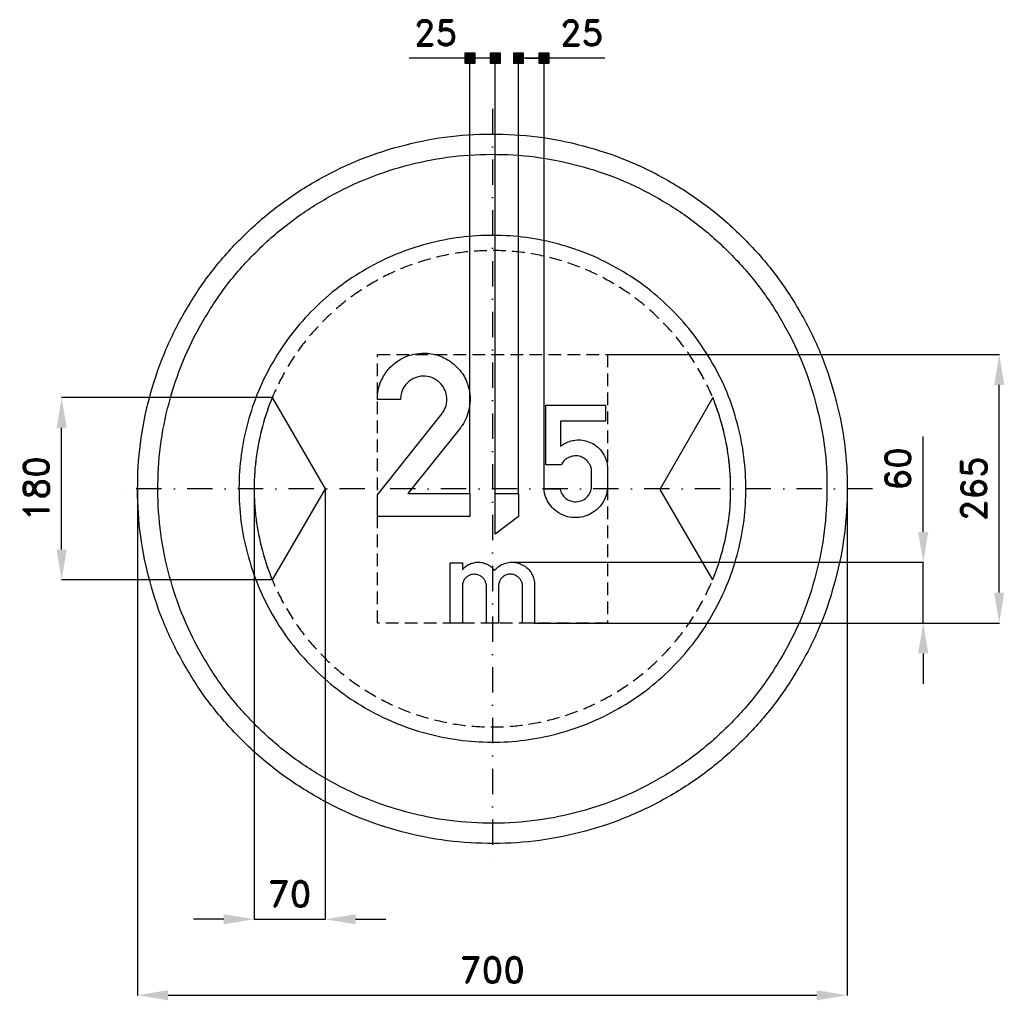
# Model space of a CAD drawing. Header units: millimetres. Extents: x -466 to 505, y -505 to 463.
import ezdxf

# ---------------------------------------------------------------- set-up
doc = ezdxf.new("R2010")
doc.units = ezdxf.units.MM
doc.header["$LTSCALE"] = 5
doc.linetypes.add('ČERCHOVANÁX2', pattern=[2, 1, -0.5, 0, -0.5])
doc.linetypes.add('ČÁRKOVANÁX2', pattern=[1.5, 1, -0.5])
doc.layers.add('Kóty', color=2, linetype='Continuous')
doc.layers.add('Značka', color=7, linetype='Continuous')
doc.styles.get("Standard").update_dxf_attribs({"font": 'romand.shx', "height": 25})
doc.dimstyles.get("Standard").update_dxf_attribs({"dimtxt": 25, "dimasz": 30, "dimexe": 0.18, "dimexo": 0.0625, "dimgap": 12.5, "dimtad": 1, "dimdec": 0, "dimzin": 0, "dimdsep": 46, "dimtxsty": 'Standard', "dimcen": 0.09, "dimadec": 0, "dimazin": 0, "dimtfac": 1, "dimtdec": 0, "dimtofl": 0, "dimtmove": 0, "dimatfit": 3, "dimfxl": 1, "dimtolj": 1, "dimtzin": 0, "dimarcsym": 0})

# ---------------------------------------------------------------- blocks, each defined once
blk = doc.blocks.new('*D2')
at = {"layer": 'Defpoints', "color": 0, "transparency": 16777216}
for p in [(-350.03, 0), (349.99, -2.29), (349.99, -499.82)]:
    blk.add_point(p, dxfattribs=at)
at = {"layer": 'Kóty', "color": 0, "lineweight": -2, "transparency": 16777216}
for p, q in [((-350.03, -0.06), (-350.03, -500)), ((349.99, -2.35), (349.99, -500)), ((-320.03, -499.82), (319.99, -499.82))]:
    blk.add_line(p, q, dxfattribs=at)
at = {"layer": 'Kóty', "color": 0, "transparency": 16777216}
for points in [[(-320.03, -494.82), (-320.03, -504.82), (-350.03, -499.82)], [(319.99, -494.82), (319.99, -504.82), (349.99, -499.82)]]:
    blk.add_solid(points, dxfattribs=at)
at = {"layer": 'Kóty', "color": 0, "transparency": 16777216, "insert": (-0.02, -474.82), "char_height": 25, "attachment_point": 5}
blk.add_mtext('\\A1;700', dxfattribs=at)
blk = doc.blocks.new('*D3')
at = {"layer": 'Defpoints', "color": 0, "transparency": 16777216}
for p in [(-424.97, 90), (-217.2, 90), (-217.2, -90)]:
    blk.add_point(p, dxfattribs=at)
at = {"layer": 'Kóty', "color": 0, "lineweight": -2, "transparency": 16777216}
for p, q in [((-217.26, 90), (-425.15, 90)), ((-424.97, -60), (-424.97, 60)), ((-217.26, -90), (-425.15, -90))]:
    blk.add_line(p, q, dxfattribs=at)
at = {"layer": 'Kóty', "color": 0, "transparency": 16777216}
for points in [[(-429.97, 60), (-419.97, 60), (-424.97, 90)], [(-429.97, -60), (-419.97, -60), (-424.97, -90)]]:
    blk.add_solid(points, dxfattribs=at)
at = {"layer": 'Kóty', "color": 0, "transparency": 16777216, "insert": (-449.97, 0), "char_height": 25, "attachment_point": 5, "rotation": 90}
blk.add_mtext('\\A1;180', dxfattribs=at)
blk = doc.blocks.new('*D4')
at = {"layer": 'Defpoints', "color": 0, "transparency": 16777216}
for p in [(-235.02, 0), (-165.02, 0), (-165.02, -424.82)]:
    blk.add_point(p, dxfattribs=at)
at = {"layer": 'Kóty', "color": 0, "lineweight": -2, "transparency": 16777216}
for p, q in [((-235.02, -0.06), (-235.02, -425)), ((-165.02, -0.06), (-165.02, -425)), ((-265.02, -424.82), (-295.02, -424.82)), ((-135.02, -424.82), (-105.02, -424.82))]:
    blk.add_line(p, q, dxfattribs=at)
at = {"layer": 'Kóty', "color": 0, "transparency": 16777216}
for points in [[(-265.02, -419.82), (-265.02, -429.82), (-235.02, -424.82)], [(-135.02, -419.82), (-135.02, -429.82), (-165.02, -424.82)]]:
    blk.add_solid(points, dxfattribs=at)
at = {"layer": 'Kóty', "color": 0, "transparency": 16777216, "insert": (-200.02, -399.82), "char_height": 25, "attachment_point": 5}
blk.add_mtext('\\A1;70', dxfattribs=at)
blk = doc.blocks.new('*D5')
at = {"layer": 'Defpoints', "color": 0, "transparency": 16777216}
for p in [(21.18, -72.56), (425, -72.56), (41.56, -132.49)]:
    blk.add_point(p, dxfattribs=at)
at = {"layer": 'Kóty', "color": 0, "lineweight": -2, "transparency": 16777216}
for p, q in [((425, -42.56), (425, 51.72)), ((21.25, -72.56), (425.18, -72.56)), ((41.63, -132.49), (425.18, -132.49)), ((425, -162.49), (425, -192.49))]:
    blk.add_line(p, q, dxfattribs=at)
at = {"layer": 'Kóty', "color": 0, "transparency": 16777216}
for points in [[(420, -42.56), (430, -42.56), (425, -72.56)], [(420, -162.49), (430, -162.49), (425, -132.49)]]:
    blk.add_solid(points, dxfattribs=at)
at = {"layer": 'Kóty', "color": 0, "transparency": 16777216, "insert": (400, 19.58), "char_height": 25, "attachment_point": 5, "rotation": 90}
blk.add_mtext('\\A1;60', dxfattribs=at)
blk = doc.blocks.new('*D6')
at = {"layer": 'Defpoints', "color": 0, "transparency": 16777216}
for p in [(113.5, 132.5), (500, 132.5), (113.5, -132.5)]:
    blk.add_point(p, dxfattribs=at)
at = {"layer": 'Kóty', "color": 0, "lineweight": -2, "transparency": 16777216}
for p, q in [((113.5625, 132.5), (500.18, 132.5)), ((500, -102.5), (500, 102.5)), ((113.5625, -132.5), (500.18, -132.5))]:
    blk.add_line(p, q, dxfattribs=at)
at = {"layer": 'Kóty', "color": 0, "transparency": 16777216}
for points in [[(495, 102.5), (505, 102.5), (500, 132.5)], [(495, -102.5), (505, -102.5), (500, -132.5)]]:
    blk.add_solid(points, dxfattribs=at)
at = {"layer": 'Kóty', "color": 0, "transparency": 16777216, "insert": (475, 0), "char_height": 25, "attachment_point": 5, "rotation": 90}
blk.add_mtext('\\A1;265', dxfattribs=at)

msp = doc.modelspace()

# ---------------------------------------------------------------- hatches: boundary and pattern name
at = {"layer": 'Kóty'}
h = msp.add_hatch(color=256, dxfattribs=at)
h.dxf.hatch_style = 1
h.paths.add_polyline_path([(-27.17, 419.95), (-17.17, 419.95), (-17.17, 429.95), (-27.17, 429.95)])
h = msp.add_hatch(color=256, dxfattribs=at)
h.dxf.hatch_style = 1
h.paths.add_polyline_path([(-2.17, 419.95), (7.83, 419.95), (7.83, 429.95), (-2.17, 429.95)])
h = msp.add_hatch(color=256, dxfattribs=at)
h.dxf.hatch_style = 1
h.paths.add_polyline_path([(20.77, 419.95), (30.77, 419.95), (30.77, 429.95), (20.77, 429.95)])
h = msp.add_hatch(color=256, dxfattribs=at)
h.dxf.hatch_style = 1
h.paths.add_polyline_path([(45.94, 419.95), (55.94, 419.95), (55.94, 429.95), (45.94, 429.95)])

# ---------------------------------------------------------------- linework, layer by layer
for p, q in [((-27.17, 424.95), (-82.17, 424.95)), ((7.83, 424.77), (-27.17, 424.77)), ((-22.17, -4.67), (-22.17, 424.95)), ((2.83, -37), (2.83, 424.95)), ((51.16, 424.77), (20.77, 424.77)), ((25.77, -4.67), (25.77, 424.95)), ((32.83, 424.77), (55.94, 424.77)), ((50.94, -0.07), (50.94, 424.95)), ((110.94, 424.77), (55.94, 424.77))]:
    msp.add_line(p, q, dxfattribs=at)
for points in [[(-27.17, 419.95), (-17.17, 419.95), (-17.17, 429.95), (-27.17, 429.95)], [(-2.17, 419.95), (7.83, 419.95), (7.83, 429.95), (-2.17, 429.95)], [(20.77, 419.95), (30.77, 419.95), (30.77, 429.95), (20.77, 429.95)], [(45.94, 419.95), (55.94, 419.95), (55.94, 429.95), (45.94, 429.95)]]:
    msp.add_lwpolyline(points, close=True, dxfattribs=at)
for points in [[(-27.17, 429.95), (-17.17, 419.95)], [(-17.17, 429.95), (-27.17, 419.95)], [(-2.17, 429.95), (7.83, 419.95)], [(7.83, 429.95), (-2.17, 419.95)], [(20.77, 429.95), (30.77, 419.95)], [(30.77, 429.95), (20.77, 419.95)], [(45.94, 429.95), (55.94, 419.95)], [(55.94, 429.95), (45.94, 419.95)], [(425, -132.49), (425, -72.56)], [(-235.02, -424.82), (-165.02, -424.82)]]:
    msp.add_lwpolyline(points, dxfattribs=at)
at = {"layer": 'Značka', "color": 6, "linetype": 'ČERCHOVANÁX2', "lineweight": 25, "ltscale": 5}
for p, q in [((0, 375), (0, -375)), ((375, 0), (-375, 0))]:
    msp.add_line(p, q, dxfattribs=at)
at = {"layer": 'Značka', "color": 5}
for points in [[(350, 0), (349.99, -2.29), (349.97, -4.58, -0.032166), (346.49, -50.21, -0.035722), (336.86, -95, -0.036663), (321.83, -138.26, -0.034754), (300.79, -178.95, -0.034038), (274.96, -216.77, -0.034452), (244.23, -250.71, -0.03456), (209.51, -280.56, -0.034427), (171.02, -305.37, -0.034389), (129.75, -325.22, -0.034419), (86.15, -339.23, -0.034423), (41.16, -347.72, -0.034417), (-4.58, -349.97, -0.034416), (-50.24, -346.53, -0.034416), (-95, -336.86, -0.034416), (-138.22, -321.72, -0.034416), (-178.95, -300.79, -0.034416), (-216.78, -274.98, -0.034415), (-250.71, -244.23, -0.034418), (-280.56, -209.5, -0.034417), (-305.37, -171.02, -0.034415), (-325.22, -129.75, -0.034415), (-339.23, -86.15, -0.034417), (-347.72, -41.16, -0.034417), (-349.97, 4.58, -0.034417), (-346.53, 50.24, -0.034418), (-336.86, 95, -0.034415), (-321.72, 138.22, -0.034416), (-300.79, 178.95, -0.034417), (-274.98, 216.78, -0.034416), (-244.23, 250.71, -0.034418), (-209.5, 280.56, -0.034417), (-171.02, 305.37, -0.034415), (-129.75, 325.22, -0.034416), (-86.15, 339.23, -0.034416), (-41.16, 347.72, -0.034416), (4.58, 349.97, -0.034417), (50.24, 346.53, -0.034418), (95, 336.86, -0.034416), (138.22, 321.72, -0.034417), (178.95, 300.79, -0.034415), (216.77, 274.98, -0.034404), (250.71, 244.23, -0.034414), (280.57, 209.5, -0.034485), (305.37, 171.02, -0.034415), (325.2, 129.76, -0.034074), (339.23, 86.15, -0.032793), (347.51, 43.38, -0.034265), (350, 0)], [(-113.5, -27.5), (-113.5, -6.12), (-50.92, 72.65), (-50, 73.81, 0.012138), (-49.12, 75, 0.082993), (-45.73, 82.12, 0.094408), (-44.98, 89.97, 0.092136), (-46.64, 97.07, 0.084033), (-50.67, 103.23, 0.098141), (-57.74, 108.76, 0.106058), (-66.35, 111.05, 0.106167), (-75.1, 109.95, 0.099953), (-82.78, 105.43, 0.083722), (-87.57, 99.89, 0.091649), (-90.13, 93.2, 0.026156), (-90.52, 90.73, 0.00869), (-90.73, 88.23), (-113.5, 88.23, -0.003371), (-113.45, 90.38, -0.010126), (-113.33, 92.53, -0.059421), (-111.44, 102.14, -0.058234), (-107.33, 111.12, -0.072153), (-99.72, 120.95, -0.072222), (-89.67, 128.22, -0.061479), (-80, 132.19, -0.059939), (-69.65, 133.73, -0.083063), (-54.87, 132.01, -0.087049), (-41.45, 125.48, -0.087763), (-30.69, 115.13, -0.087799), (-24.13, 101.8, -0.068482), (-22.1, 90.42, -0.062423), (-23.07, 78.87, -0.050686), (-25.58, 70.27, -0.061844), (-29.88, 62.53, -0.008346), (-30.74, 61.37), (-31.62, 60.22), (-83.6, -4.67), (-22.17, -4.67), (-22.17, -27.5), (-113.5, -27.5)], [(-217.2, 90, 0.003486), (-218.37, 87.12, 0.034528), (-227.77, 57.85, 0.034526), (-233.48, 27.64, 0.034527), (-234.98, -3.08, 0.034527), (-232.68, -33.74, 0.034527), (-226.18, -63.79, 0.031107), (-217.2, -90)], [(217.19, -90, 0.003475), (218.36, -87.13, 0.034191), (227.78, -57.83, 0.032903), (233.34, -29.11, 0.034307), (235, -0.13), (234.99, 1.54), (234.98, 3.14, 0.032122), (232.64, 33.76, 0.03592), (226.16, 63.83, 0.033199), (217.3, 90, 0.033199)], [(66.61, -0.07), (66.81, -0.77), (67.01, -1.48, 0.061325), (68.81, -5.47, 0.076051), (71.61, -8.82, 0.081238), (75.18, -11.27, 0.074028), (79.39, -12.54, 0.10254), (85.97, -12.34, 0.116973), (91.76, -9.48, 0.07232), (94.47, -6.74, 0.058815), (96.38, -3.38, 0.043851), (97.35, -0.6, 0.050809), (97.78, 2.29), (97.81, 3.07), (97.81, 3.85), (97.81, 17.19, 0.008557), (97.69, 18.74, 0.025962), (97.47, 20.27, 0.068277), (96.32, 23.46, 0.054048), (94.4, 26.34, 0.069267), (91.02, 29.59, 0.080553), (86.88, 31.67, 0.09781), (81.39, 32.45, 0.091134), (75.88, 31.14, 0.085476), (71.49, 28.49, 0.103674), (68.46, 24.54, 0.00954), (68.22, 24.06), (67.99, 23.57), (52.54, 23.57), (52.54, 82.5), (111.47, 82.5), (111.47, 66.81), (67.27, 66.81), (67.27, 42.06, -0.005092), (69.08, 43.3, -0.015244), (70.94, 44.46, -0.051727), (76.13, 46.77, -0.052716), (81.7, 47.96, -0.065797), (88.77, 47.96, -0.065557), (95.6, 46.12, -0.06937), (102.17, 42.5, -0.071359), (107.46, 37.23, -0.059645), (110.8, 31.81, -0.053797), (112.84, 25.78, -0.024802), (113.31, 23.32, -0.03378), (113.5, 20.84), (113.5, 20.51), (113.5, 20.18), (113.5, 2.52), (113.48, 1.74), (113.45, 0.95, -0.045321), (112.75, -4.08, -0.043675), (111.15, -8.94, -0.080875), (106.02, -17.45, -0.084532), (98.44, -23.86, -0.069814), (91.29, -27.18, -0.066784), (83.49, -28.46, -0.084627), (73.14, -27.26, -0.088728), (63.81, -22.67, -0.07419), (57.54, -16.84, -0.070959), (53.19, -9.51, -0.035757), (51.77, -5.58, -0.037177), (50.94, -1.5), (50.85, -0.79), (50.77, -0.07), (66.61, -0.07)], [(-41.56, -132.49), (-41.56, -73.25), (-29.66, -73.25), (-29.66, -79.85), (-29.02, -79.13, -0.009544), (-28.35, -78.42, -0.053798), (-25.11, -75.78, -0.054626), (-21.37, -73.89, -0.049784), (-17.8, -72.83, -0.049902), (-14.09, -72.49, -0.0446), (-10.79, -72.75, -0.045353), (-7.59, -73.6, -0.041544), (-4.65, -74.9, -0.034771), (-1.94, -76.64, -0.023458), (-0.46, -77.81, -0.033514), (0.88, -79.14, -0.015005), (1.51, -79.89), (2.11, -80.67), (2.81, -79.84, -0.011402), (3.54, -79.03, -0.072059), (7.98, -75.56, -0.066464), (13.22, -73.4, -0.035517), (16.12, -72.74, -0.035833), (19.06, -72.5, -0.05051), (23.29, -72.84, -0.049657), (27.4, -74.03, -0.068291), (32.58, -76.82, -0.073302), (36.76, -80.92, -0.056856), (39.23, -84.82, -0.048838), (40.83, -89.15, -0.019174), (41.22, -90.74, -0.025024), (41.46, -92.35), (41.52, -93.08), (41.56, -93.81), (41.56, -132.49), (29.67, -132.49), (29.67, -96.2), (29.66, -95.76), (29.64, -95.31, 0.050219), (29.27, -93.1, 0.050892), (28.45, -91, 0.067728), (26.81, -88.47, 0.066928), (24.55, -86.47, 0.073505), (21.59, -84.95, 0.074307), (18.31, -84.35, 0.080737), (14.7, -84.71, 0.080672), (11.38, -86.19, 0.070488), (8.99, -88.15, 0.075392), (7.28, -90.69, 0.050775), (6.47, -92.84, 0.033005), (6.03, -95.09), (5.98, -95.41), (5.94, -95.74), (5.94, -132.49), (-5.93, -132.49), (-5.93, -95.97), (-5.95, -95.48), (-5.98, -94.98, 0.073746), (-6.67, -92.02, 0.069019), (-8.17, -89.34, 0.074727), (-10.47, -86.92, 0.073773), (-13.38, -85.27, 0.089058), (-17.45, -84.36, 0.093654), (-21.57, -84.94, 0.073311), (-24.38, -86.24, 0.071153), (-26.71, -88.29, 0.07701), (-28.63, -91.25, 0.077988), (-29.56, -94.62), (-29.62, -95.07), (-29.66, -95.52), (-29.66, -132.49), (-41.56, -132.49)]]:
    msp.add_lwpolyline(points, format="xyb", dxfattribs=at)
at = {"layer": 'Značka', "color": 1}
for points in [[(330, 0), (329.99, -2.16), (329.97, -4.32, -0.03217), (326.69, -47.34, -0.035725), (317.61, -89.58, -0.036668), (303.44, -130.36, -0.034756), (283.6, -168.73, -0.034039), (259.25, -204.39, -0.034453), (230.27, -236.38, -0.034559), (197.54, -264.53, -0.034425), (161.24, -287.92, -0.034388), (122.33, -306.64, -0.034417), (81.23, -319.85, -0.034424), (38.8, -327.85, -0.034417), (-4.32, -329.97, -0.034416), (-47.37, -326.73, -0.034416), (-89.58, -317.61, -0.034417), (-130.32, -303.33, -0.034416), (-168.73, -283.6, -0.034416), (-204.39, -259.27, -0.034418), (-236.38, -230.27, -0.034417), (-264.53, -197.53, -0.034415), (-287.92, -161.24, -0.034416), (-306.64, -122.34, -0.034417), (-319.85, -81.23, -0.034416), (-327.85, -38.8, -0.034415), (-329.97, 4.32, -0.034416), (-326.73, 47.37, -0.034416), (-317.61, 89.58, -0.034418), (-303.33, 130.32, -0.034415), (-283.6, 168.73, -0.034416), (-259.27, 204.39, -0.034418), (-230.27, 236.38, -0.034417), (-197.53, 264.53, -0.034415), (-161.24, 287.92, -0.034416), (-122.34, 306.64, -0.034417), (-81.23, 319.85, -0.034418), (-38.8, 327.85, -0.034416), (4.32, 329.97, -0.034417), (47.37, 326.73, -0.034416), (89.58, 317.61, -0.034415), (130.32, 303.33, -0.034417), (168.73, 283.6, -0.034417), (204.39, 259.27, -0.034408), (236.38, 230.27, -0.034414), (264.53, 197.53, -0.034486), (287.92, 161.24, -0.034419), (306.62, 122.35, -0.034073), (319.85, 81.23, -0.032789), (327.65, 40.9, -0.034268), (330, 0)], [(250, 0), (249.99, 1.64), (249.98, 3.27, 0.032167), (247.49, 35.86, 0.035724), (240.61, 67.86, 0.036669), (229.88, 98.76, 0.034755), (214.85, 127.82, 0.034042), (196.4, 154.84, 0.034455), (174.45, 179.08, 0.034562), (149.65, 200.4, 0.034429), (122.16, 218.12, 0.03439), (92.68, 232.3, 0.034415), (61.54, 242.31, 0.034424), (29.4, 248.37, 0.034418), (-3.27, 249.98, 0.034416), (-35.89, 247.52, 0.034415), (-67.86, 240.61, 0.034414), (-98.73, 229.8, 0.034416), (-127.82, 214.85, 0.034418), (-154.84, 196.41, 0.034415), (-179.08, 174.45, 0.034416), (-200.4, 149.65, 0.034416), (-218.12, 122.15, 0.034416), (-232.3, 92.68, 0.034417), (-242.31, 61.54, 0.034414), (-248.37, 29.4, 0.034415), (-249.98, -3.27, 0.034416), (-247.52, -35.89, 0.034415), (-240.61, -67.86, 0.034415), (-229.8, -98.73, 0.034416), (-214.85, -127.82, 0.034418), (-196.41, -154.84, 0.034417), (-174.45, -179.08, 0.034416), (-149.65, -200.4, 0.034417), (-122.15, -218.12, 0.034417), (-92.68, -232.3, 0.034417), (-61.54, -242.31, 0.034417), (-29.4, -248.37, 0.034416), (3.27, -249.98, 0.034417), (35.89, -247.52, 0.034418), (67.86, -240.61, 0.034417), (98.73, -229.8, 0.034419), (127.82, -214.85, 0.034418), (154.84, -196.42, 0.034406), (179.08, -174.45, 0.034413), (200.4, -149.64, 0.034485), (218.12, -122.15, 0.034421), (232.29, -92.69, 0.034078), (242.31, -61.54, 0.032788), (248.22, -30.99, 0.034264), (250, 0)]]:
    msp.add_lwpolyline(points, format="xyb", dxfattribs=at)
at = {"layer": 'Značka', "color": 6, "linetype": 'ČÁRKOVANÁX2', "ltscale": 2.5, "flags": 128}
msp.add_lwpolyline([(235, -0.13), (234.99, 1.54), (234.98, 3.14, 0.032122), (232.64, 33.76, 0.03592), (226.16, 63.83, 0.036869), (216.11, 92.81, 0.034888), (201.98, 120.12, 0.034172), (184.62, 145.56, 0.034568), (163.98, 168.33, 0.034675), (140.68, 188.38, 0.034541), (114.83, 205.04, 0.034502), (87.12, 218.37, 0.034527), (57.85, 227.77, 0.034536), (27.64, 233.48, 0.03453), (-3.07, 234.98, 0.034528), (-33.74, 232.68, 0.034527), (-63.79, 226.18, 0.034526), (-92.81, 216.02, 0.034528), (-120.15, 201.96, 0.03453), (-145.55, 184.63, 0.034527), (-168.33, 163.98, 0.034528), (-188.38, 140.67, 0.034528), (-205.04, 114.83, 0.034528), (-218.37, 87.12, 0.034528), (-227.77, 57.85, 0.034526), (-233.48, 27.64, 0.034527), (-234.98, -3.08, 0.034527), (-232.68, -33.74, 0.034527), (-226.18, -63.79, 0.034527), (-216.02, -92.81, 0.034528), (-201.96, -120.15, 0.03453), (-184.63, -145.55, 0.034529), (-163.98, -168.33, 0.034528), (-140.67, -188.38, 0.034529), (-114.83, -205.04, 0.034529), (-87.12, -218.37, 0.034528), (-57.85, -227.77, 0.034529), (-27.64, -233.48, 0.034528), (3.07, -234.98, 0.034529), (33.74, -232.68, 0.03453), (63.79, -226.18, 0.034529), (92.81, -216.02, 0.034532), (120.15, -201.96, 0.034531), (145.55, -184.64, 0.034516), (168.33, -163.98, 0.034523), (188.38, -140.67, 0.034597), (205.03, -114.83, 0.034533), (218.36, -87.13, 0.034191), (227.78, -57.83, 0.032903), (233.34, -29.11, 0.034307)], format="xyb", close=True, dxfattribs=at)
at = {"layer": 'Značka', "color": 6, "linetype": 'ČÁRKOVANÁX2', "ltscale": 2.5}
msp.add_lwpolyline([(-113.5, -132.5), (-113.5, 132.5), (113.5, 132.5), (113.5, -132.5), (-113.5, -132.5)], dxfattribs=at)
at = {"layer": 'Značka', "color": 5}
for points in [[(-217.2, 90), (-165.02, 0), (-217.2, -90)], [(217.3, 90), (165, -0.76), (217.19, -90)], [(2.83, -44.83), (2.83, -4.57), (25.77, -4.57), (25.77, -27.5), (2.83, -44.83)]]:
    msp.add_lwpolyline(points, dxfattribs=at)

# ---------------------------------------------------------------- texts
at = {"layer": 'Kóty', "char_height": 25, "attachment_point": 5}
for insert in [(-56.14, 449.95), (87.98, 449.77)]:
    msp.add_mtext('\\A1;25', dxfattribs=dict(at, insert=insert))

# ---------------------------------------------------------------- dimensions: what is measured, and where the dimension line sits
at = {"layer": 'Kóty'}
for base, p1, p2, picture, middle in [((500, 132.5), (113.5, -132.5), (113.5, 132.5), '*D6', (475, 0)), ((-424.97, 90), (-217.2, -90), (-217.2, 90), '*D3', (-449.97, 0)), ((425, -72.56), (41.56, -132.49), (21.18, -72.56), '*D5', (400, 19.58))]:
    dim = msp.add_linear_dim(base=base, p1=p1, p2=p2, angle=90, dimstyle='Standard', dxfattribs=at)
    dim.commit()
    dim.dimension.update_dxf_attribs({"geometry": picture, "text_midpoint": middle})
for base, p1, p2, picture, middle in [((349.99, -499.82), (-350.03, 0), (349.99, -2.29), '*D2', (-0.02, -474.82)), ((-165.02, -424.82), (-235.02, 0), (-165.02, 0), '*D4', (-200.02, -399.82))]:
    dim = msp.add_linear_dim(base=base, p1=p1, p2=p2, dimstyle='Standard', dxfattribs=at)
    dim.commit()
    dim.dimension.update_dxf_attribs({"geometry": picture, "text_midpoint": middle})

doc.saveas('drawing.dxf')
